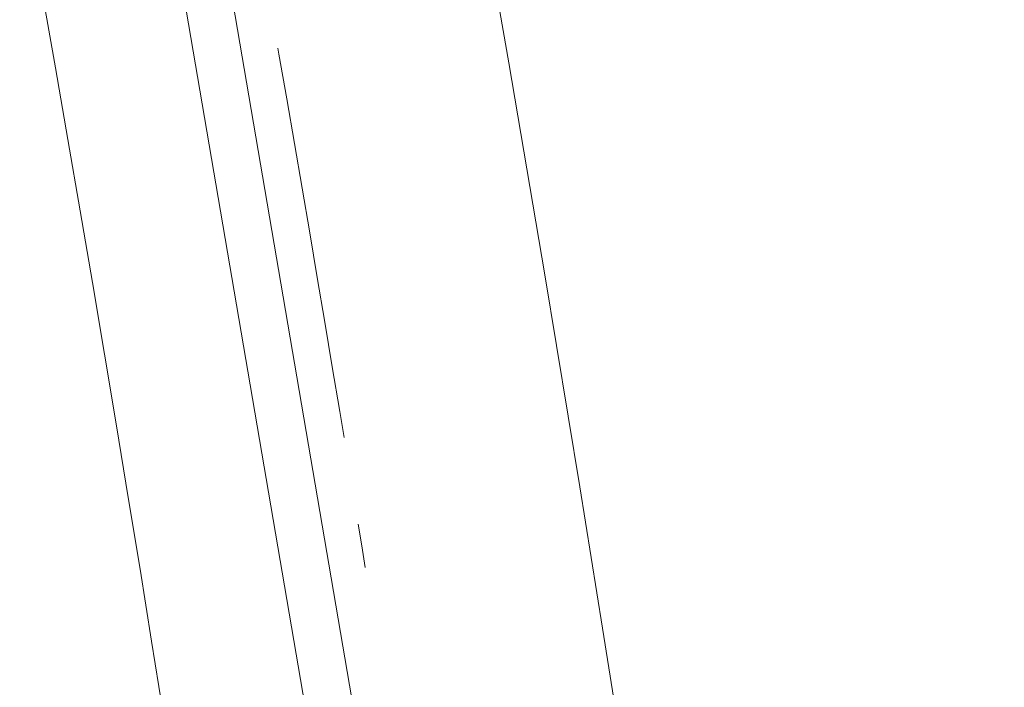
# Model space of a CAD drawing. Header units: millimetres. Extents: x -62314 to 79800, y -34032 to 28340.
# Tile 162 of 256: x 66387 to 67179, y -7712 to -7175. Entities that reach past the tile are written whole.
import ezdxf

# ---------------------------------------------------------------- set-up
doc = ezdxf.new("R2010")
doc.units = ezdxf.units.MM
doc.header["$LTSCALE"] = 508
doc.linetypes.add('Dash Style-6', pattern=[1.04164, 0.625, -0.20828, 0.06943, -0.13893])
for name, color, linetype, lineweight in [('(00) tekening-aanzicht grijs', 8, 'Continuous', 0), ('(00) tekening-stramien-algemeen', 7, 'Dash Style-6', 0), ('None', 7, 'Continuous', 0)]:
    doc.layers.add(name, color=color, linetype=linetype, lineweight=lineweight)

# ---------------------------------------------------------------- blocks, each defined once
blk = doc.blocks.new('bu-b-10')
at = {"layer": 'None', "color": 17, "lineweight": 0, "transparency": 33554687, "flags": 128}
blk.add_lwpolyline([(13266.79, 1826.87), (13282.66, 1792.35), (12201.08, 1295.18), (12185.21, 1329.71)], close=True, dxfattribs=at)
blk = doc.blocks.new('blok B 01 (2D)')
at = {"layer": '(00) tekening-aanzicht grijs', "color": 17, "lineweight": 0, "transparency": 33554687, "flags": 128}
blk.add_lwpolyline([(67147.1, 17815), (67147.15, 17815, 0.120217), (58755.98, 30980.72), (59001.11, 31046.44), (59684.33, 30368.24), (59885.21, 30565.97, -0.112264), (67637.51, 17925.97, -0.000404), (67654.79, 17874.82), (67653.59, 17874.13, -0.068823), (67693, 17589.15), (67693, 8520.64), (67193, 8520.64), (67193, 17589.15, 0.081822), (67163.93, 17765.58)], format="xyb", dxfattribs=at)
at = {"layer": 'None', "color": 17, "lineweight": 0, "transparency": 33554687, "flags": 128}
blk.add_lwpolyline([(67854.77, 18398.59, 0.109455), (60141.36, 30818.11)], format="xyb", dxfattribs=at)
at = {"layer": 'None', "color": 17, "transparency": 33554687, "rotation": 90}
blk.add_blockref('bu-b-10', (68046.99, 8444.05), dxfattribs=at)
blk = doc.blocks.new('Stramien blok B')
at = {"layer": '(00) tekening-stramien-algemeen', "color": 2, "lineweight": 0, "transparency": 33554687}
blk.add_arc((35700.81, -3868.71), 33612.33, 18.044708, 49.822253, dxfattribs=at)

msp = doc.modelspace()

# ---------------------------------------------------------------- block references
at = {"layer": 'None', "color": 17, "transparency": 33554687}
for name, p, rotation in [('blok B 01 (2D)', (-3125.94, -10622.93), 344.9999999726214), ('Stramien blok B', (0, 0), 344.9999645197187)]:
    msp.add_blockref(name, p, dxfattribs=dict(at, rotation=rotation))

doc.saveas('drawing.dxf')
